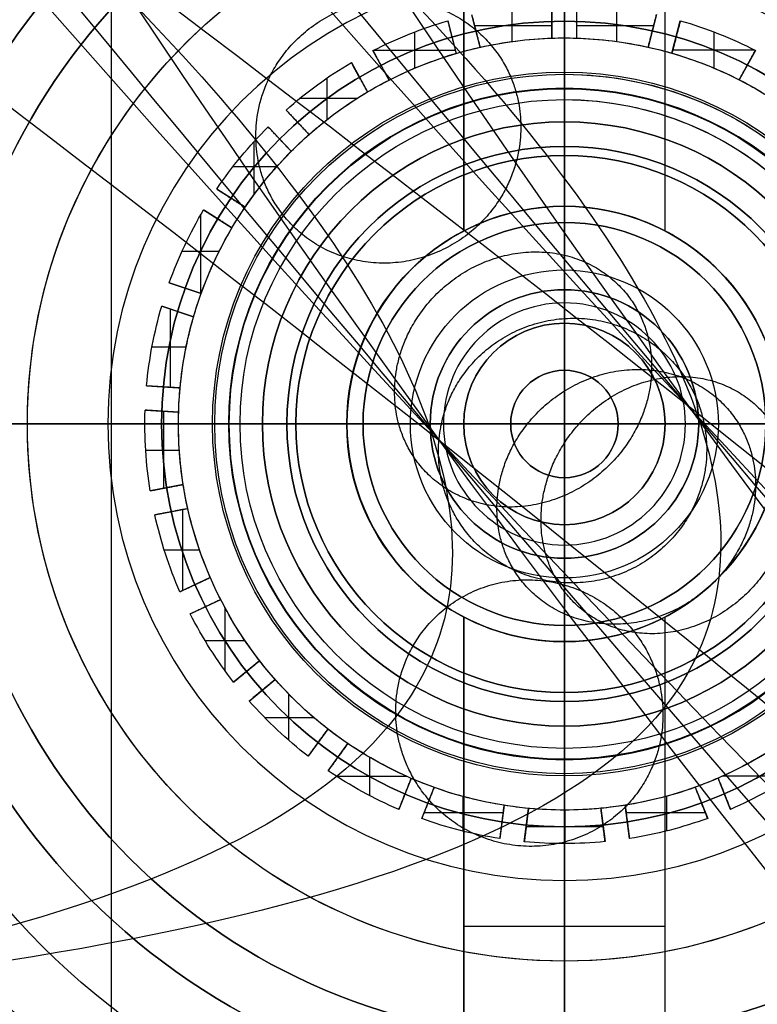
# Model space of a CAD drawing. Header units: millimetres. Extents: x -645 to 645, y -195 to 195.
# Tile 80 of 87: x 490.94 to 496.44, y -4.32 to 3.01. Entities that reach past the tile are written whole.
import ezdxf

# ---------------------------------------------------------------- set-up
doc = ezdxf.new("R2010")
doc.units = ezdxf.units.MM
doc.header["$MEASUREMENT"] = 0
doc.layers.add('Predefinito', color=7, linetype='Continuous', true_color=0x000000)

# ---------------------------------------------------------------- blocks, each defined once
blk = doc.blocks.new('062000094731')
at = {"layer": 'Predefinito'}
for centre, radius in [((450, 0, 2), 195), ((450, 0, 4), 193), ((450, 0), 193), ((450, 0, 4), 51), ((450, 0), 51), ((450, 0, 2), 51)]:
    blk.add_arc(centre, radius, 270, 90, dxfattribs=at)
blk = doc.blocks.new('155000384064')
at = {"layer": 'Predefinito'}
for p, q in [((-2.25, 45, -7), (-2.25, 45, -4.4984)), ((2.25, 45, -7), (2.25, 45, -4.4984)), ((0, 42.75, -7), (0, 42.75, -4.4984)), ((0, 39.5, -4.4984), (0, 42.75, -4.4984)), ((0, 39.5, -7), (0, 42.75, -7))]:
    blk.add_line(p, q, dxfattribs=at)
blk.add_circle((0, 45, -5.7492), 2.25, dxfattribs=at)
for centre, radius, start, end in [((0, 0, -3), 64, 0.895283, 179.104717), ((0, 0, -2), 64, 0.895283, 179.104717), ((0, 0, -2.5), 64, 0.895283, 179.104717), ((0, 0, -7), 60, 0.954974, 179.045026), ((0, 0, -7), 60, 90, 179.045026), ((0, 0, -2), 52, 51.68417, 178.89809), ((0, 0, -4.4984), 52, 51.68417, 178.89809), ((0, 0, -3.2492), 52, 51.68417, 178.89809), ((0, 45, -7), 2.25, 0, 180), ((0, 45, -4.4984), 2.25, 0, 180), ((0, 45, -7), 2.25, 180, 0), ((0, 45, -4.4984), 2.25, 180, 0)]:
    blk.add_arc(centre, radius, start, end, dxfattribs=at)
blk = doc.blocks.new('155000385064')
at = {"layer": 'Predefinito'}
for p, q in [((0, 39, 6), (0, 61, 6)), ((0, 45, 4.5), (0, 46.621, 3.526)), ((-1.621, 45, 3.526), (-1.621, 45, -2)), ((0, 45, 4.5), (-1.621, 45, 3.526)), ((0, 45, 4.5), (0, 43.379, 3.526)), ((0, 45, 4.5), (1.621, 45, 3.526)), ((1.621, 45, 3.526), (1.621, 45, -2)), ((0, 43.379, 3.526), (0, 43.379, -2)), ((0, 39, -2), (0, 43.379, -2))]:
    blk.add_line(p, q, dxfattribs=at)
for centre, radius in [((0, 45, 0.763), 1.621), ((0, 45, 3.9583), 0.9015)]:
    blk.add_circle(centre, radius, dxfattribs=at)
for centre, radius, start, end in [((0, 0, 3), 64, 0.895283, 179.104717), ((0, 0, 2), 64, 0.895283, 179.104717), ((0, 0, 2.5), 64, 0.895283, 179.104717), ((0, 0, 6), 61, 0.939317, 179.060683), ((0, 0, 6), 61, 0.939317, 179.060683), ((0, 0, 3), 54, 1.06109, 178.93891), ((0, 0, 2), 54, 1.06109, 178.93891), ((0, 0, 2.5), 54, 1.06109, 178.93891), ((0, 0, -2), 49, 1.16938, 178.83062), ((0, 0, 3), 49, 1.16938, 178.83062), ((0, 0, 0.5), 49, 1.16938, 178.83062), ((0, 45, -2), 1.621, 0, 180), ((0, 45, 3.526), 1.621, 90, 180), ((0, 45, 3.526), 1.621, 270, 90), ((0, 45, -2), 1.621, 180, 0), ((0, 45, 3.526), 1.621, 180, 270)]:
    blk.add_arc(centre, radius, start, end, dxfattribs=at)
blk = doc.blocks.new('155000383064')
at = {"layer": 'Predefinito'}
for p, q in [((0, 1.5), (0, 3)), ((0, 3), (0, 3, 45)), ((0, 2, 45), (0, 3, 45)), ((0, 2, 53), (0, 2.5, 52.5)), ((0, 2.5, 46), (0, 2.5, 52.5)), ((0, 2, 46), (0, 2.5, 46)), ((0, 1.5, -1), (0, 2, -1)), ((0, -2, 53), (0, 2, 53)), ((0, 2, 45), (0, 2, 46)), ((0, 2, -1), (0, 2, -9.5)), ((0, 1.5, -10), (0, 2, -9.5)), ((0, 1.5, -1), (0, 1.5)), ((0, -1.5, -10), (0, 1.5, -10)), ((-1.5, 0), (-3, 0)), ((-3, 0), (-3, 0, 45)), ((-2, 0, 45), (-3, 0, 45)), ((-2, 0, 53), (-2.5, 0, 52.5)), ((-2.5, 0, 46), (-2.5, 0, 52.5)), ((-2, 0, 46), (-2.5, 0, 46)), ((-2, 0, -1), (-2, 0, -9.5)), ((-1.5, 0, -1), (-2, 0, -1)), ((2, 0, 53), (-2, 0, 53)), ((-2, 0, 45), (-2, 0, 46)), ((-1.5, 0, -10), (-2, 0, -9.5)), ((-1.5, 0, -1), (-1.5, 0)), ((-1.5, 0, -10), (1.5, 0, -10)), ((1.5, 0, -1), (1.5, 0)), ((1.5, 0, -10), (2, 0, -9.5)), ((2, 0, -1), (1.5, 0, -1)), ((3, 0), (1.5, 0)), ((2, 0, 45), (2, 0, 46)), ((3, 0, 45), (2, 0, 45)), ((2, 0, 53), (2.5, 0, 52.5)), ((2.5, 0, 46), (2, 0, 46)), ((2, 0, -1), (2, 0, -9.5)), ((2.5, 0, 46), (2.5, 0, 52.5)), ((3, 0), (3, 0, 45))]:
    blk.add_line(p, q, dxfattribs=at)
for centre, radius in [((0, 0, 22.5), 3), ((0, 0, 49.25), 2.5), ((0, 0, 45.5), 2), ((0, 0, -5.25), 2), ((0, 0, -0.5), 1.5)]:
    blk.add_circle(centre, radius, dxfattribs=at)
for centre, radius, start, end in [((0, 0, 45), 3, 0, 180), ((0, 0), 3, 0, 180), ((0, 0, 52.5), 2.5, 0, 180), ((0, 0, 46), 2.5, 0, 180), ((0, 0, 53), 2, 0, 180), ((0, 0, 46), 2, 0, 180), ((0, 0, 45), 2, 0, 180), ((0, 0, -1), 2, 0, 180), ((0, 0, -9.5), 2, 0, 180), ((0, 0, -1), 1.5, 0, 180), ((0, 0), 1.5, 0, 180), ((0, 0, -10), 1.5, 0, 180), ((0, 0, 45), 3, 180, 0), ((0, 0), 3, 180, 0), ((0, 0, 52.5), 2.5, 180, 0), ((0, 0, 46), 2.5, 180, 0), ((0, 0, 53), 2, 180, 0), ((0, 0, 46), 2, 180, 0), ((0, 0, 45), 2, 180, 0), ((0, 0, -1), 2, 180, 0), ((0, 0, -9.5), 2, 180, 0), ((0, 0, -1), 1.5, 180, 0), ((0, 0), 1.5, 180, 0), ((0, 0, -10), 1.5, 180, 0)]:
    blk.add_arc(centre, radius, start, end, dxfattribs=at)
blk = doc.blocks.new('O2088-9')
at = {"layer": 'Predefinito'}
for p, q in [((0, 2.4158, -0.885), (0, 2.6042, -0.885)), ((0, 2.6042, 0.885), (0, 2.4158, 0.885)), ((-2.6042, 0, -0.885), (-2.4158, 0, -0.885)), ((-2.6042, 0, 0.885), (-2.4158, 0, 0.885)), ((2.4158, 0, -0.885), (2.6042, 0, -0.885)), ((2.4158, 0, 0.885), (2.6042, 0, 0.885)), ((0, -2.6042, -0.885), (0, -2.4158, -0.885)), ((0, -2.4158, 0.885), (0, -2.6042, 0.885))]:
    blk.add_line(p, q, dxfattribs=at)
for radius in [3.4, 1.62]:
    blk.add_circle((0, 0), radius, dxfattribs=at)
at = {"layer": 'Predefinito', "extrusion": (1, 0, 0)}
for centre, start, end in [((2.51, 0), 0, 83.92381), ((2.51, 0), 276.07619, 0), ((2.51, 0), 96.07619, 263.92381), ((-2.51, 0), 276.07619, 83.92381), ((-2.51, 0), 96.07619, 180), ((-2.51, 0), 180, 263.92381)]:
    blk.add_arc(centre, 0.89, start, end, dxfattribs=at)
at = {"layer": 'Predefinito'}
for centre, radius, start, end in [((0, 0, -0.885), 2.6042, 90, 180), ((0, 0, 0.885), 2.6042, 90, 180), ((0, 0, -0.885), 2.6042, 270, 90), ((0, 0, 0.885), 2.6042, 270, 90), ((0, 0, -0.885), 2.4158, 90, 180), ((0, 0, 0.885), 2.4158, 90, 180), ((0, 0, -0.885), 2.4158, 270, 90), ((0, 0, 0.885), 2.4158, 270, 90), ((0, 0, -0.885), 2.6042, 180, 270), ((0, 0, 0.885), 2.6042, 180, 270), ((0, 0, -0.885), 2.4158, 180, 270), ((0, 0, 0.885), 2.4158, 180, 270)]:
    blk.add_arc(centre, radius, start, end, dxfattribs=at)
at = {"layer": 'Predefinito', "extrusion": (0, 1, 0)}
for centre, start, end in [((2.51, 0), 276.07619, 0), ((2.51, 0), 0, 83.92381), ((2.51, 0), 96.07619, 263.92381), ((-2.51, 0), 276.07619, 83.92381), ((-2.51, 0), 96.07619, 180), ((-2.51, 0), 180, 263.92381)]:
    blk.add_arc(centre, 0.89, start, end, dxfattribs=at)
blk = doc.blocks.new('155000250064')
at = {"layer": 'Predefinito'}
for p, q in [((0, 0.75, 15), (0, 3, 15)), ((0, 2.067), (0, 3)), ((0, 3), (0, 3, 15)), ((0, 2.067, 13), (0, 2.067, 9)), ((0, 2.067, 9), (0, 2.067)), ((0, 0.75, 13.7913), (0, 2.067, 13)), ((0, 0.75, 15), (0, 0.75, 13.7913)), ((-0.75, 0, 15), (-3, 0, 15)), ((-2.067, 0), (-3, 0)), ((-3, 0), (-3, 0, 15)), ((-2.067, 0, 13), (-2.067, 0, 9)), ((-2.067, 0, 9), (-2.067, 0)), ((-0.75, 0, 13.7913), (-2.067, 0, 13)), ((-0.75, 0, 15), (-0.75, 0, 13.7913)), ((3, 0, 15), (0.75, 0, 15)), ((0.75, 0, 13.7913), (2.067, 0, 13)), ((0.75, 0, 15), (0.75, 0, 13.7913)), ((0, -0.75, 13.7913), (0, -2.067, 13)), ((0, -3, 15), (0, -0.75, 15)), ((0, -0.75, 15), (0, -0.75, 13.7913)), ((0, -3), (0, -2.067)), ((0, -2.067, 13), (0, -2.067, 9)), ((0, -2.067, 9), (0, -2.067)), ((0, -3), (0, -3, 15))]:
    blk.add_line(p, q, dxfattribs=at)
for centre, radius in [((0, 0, 7.5), 3), ((0, 0, 11), 2.067), ((0, 0, 4.5), 2.067), ((0, 0, 13.5529), 1.1468), ((0, 0, 14.3957), 0.75)]:
    blk.add_circle(centre, radius, dxfattribs=at)
for centre, radius, start, end in [((0, 0, 15), 3, 0, 180), ((0, 0), 3, 0, 180), ((0, 0, 9), 2.067, 180, 90), ((0, 0, 9), 2.067, 90, 180), ((0, 0), 2.067, 90, 180), ((0, 0, 13), 2.067, 90, 180), ((0, 0), 2.067, 270, 90), ((0, 0, 13), 2.067, 270, 90), ((0, 0, 13.7913), 0.75, 0, 180), ((0, 0, 15), 0.75, 90, 180), ((0, 0, 15), 0.75, 270, 90), ((0, 0, 15), 3, 180, 0), ((0, 0), 3, 180, 0), ((0, 0), 2.067, 180, 270), ((0, 0, 13.7913), 0.75, 180, 270), ((0, 0, 15), 0.75, 180, 270), ((0, 0, 13.7913), 0.75, 270, 0), ((0, 0, 13), 2.067, 180, 270)]:
    blk.add_arc(centre, radius, start, end, dxfattribs=at)
blk = doc.blocks.new('G1363-BR')
at = {"layer": 'Predefinito'}
for p, q in [((0, 2.5, -1), (0, 8, -1)), ((0, 2.4964, 1), (0, 4, 1.9034)), ((0, 2.5, 1), (0, 2.5, -1)), ((0, 2.4964, 1), (0, 2.5, 1)), ((2.4964, 0, 1), (2.5, 0, 1)), ((2.4964, 0, 1), (4, 0, 1.9034)), ((8, 0, -1), (2.5, 0, -1)), ((2.5, 0, 1), (2.5, 0, -1)), ((4, 0, 1.9034), (4, 0, 9.5)), ((4.5765, 0, 9.5), (4, 0, 9.5)), ((0, -2.5, 1), (0, -2.4964, 1)), ((0, -2.4964, 1), (0, -4, 1.9034)), ((0, -8, -1), (0, -2.5, -1)), ((0, -2.5, 1), (0, -2.5, -1)), ((0, -4, 1.9034), (0, -4, 9.5)), ((0, -4.5765, 9.5), (0, -4, 9.5))]:
    blk.add_line(p, q, dxfattribs=at)
for centre, radius in [((0, 0, -0.5), 8), ((0, 0, 14.25), 6), ((0, 0, 18.75), 4.5765), ((0, 0), 2.5)]:
    blk.add_circle(centre, radius, dxfattribs=at)
for centre, radius, start, end in [((0, 0), 8, 0, 180), ((0, 0, -1), 8, 0, 180), ((0, 0, 1), 7, 0, 180), ((0, 0, 27.5), 6, 0, 180), ((0, 0, 1), 6, 90, 270), ((0, 0, 1), 6, 0, 90), ((0, 0, 28), 5.5, 0, 180), ((0, 0, 28), 4.5765, 90, 270), ((0, 0, 9.5), 4.5765, 90, 270), ((0, 0, 9.5), 4.5765, 0, 90), ((0, 0, 28), 4.5765, 0, 90), ((0, 0, 9.5), 4, 0, 180), ((0, 0, 1.9034), 4, 90, 270), ((0, 0, 5.7017), 4, 0, 166.62196), ((0, 0, 1.9034), 4, 0, 90), ((0, 0, 1), 2.5, 90, 180), ((0, 0, -1), 2.5, 90, 180), ((0, 0, 1), 2.4964, 90, 180), ((0, 0, 1), 2.5, 270, 90), ((0, 0, -1), 2.5, 270, 90), ((0, 0, 1), 2.4964, 360, 90), ((0, 0), 8, 180, 0), ((0, 0, -1), 8, 180, 0), ((0, 0, 1), 7, 180, 0), ((0, 0, 27.5), 6, 180, 0), ((0, 0, 28), 5.5, 180, 0), ((0, 0, 9.5), 4, 180, 0), ((0, 0, 5.7017), 4, 193.36861, 0), ((0, 0, -1), 2.5, 180, 270), ((0, 0, 1), 2.4964, 180, 0), ((0, 0, 28), 4.5765, 270, 0), ((0, 0, 9.5), 4.5765, 270, 0), ((0, 0, 1), 6, 270, 0), ((0, 0, 1.9034), 4, 270, 0), ((0, 0, 1), 2.5, 180, 270)]:
    blk.add_arc(centre, radius, start, end, dxfattribs=at)
blk = doc.blocks.new('Filo 2-oa3')
at = {"layer": 'Predefinito'}
for p, q in [((495, 0.4, 350.3869), (495, 0.4, -538.7087)), ((495, 0.4, 350.3869), (495, -0.4, 350.3869)), ((495, 0.4, -538.7087), (495, -0.4, -538.7087)), ((494.6, 0, 350.3869), (494.6, 0, -538.7087)), ((494.6, 0, 350.3869), (495.4, 0, 350.3869)), ((494.6, 0, -538.7087), (495.4, 0, -538.7087)), ((495.4, 0, 350.3869), (495.4, 0, -538.7087)), ((495, -0.4, 350.3869), (495, -0.4, -538.7087))]:
    blk.add_line(p, q, dxfattribs=at)
blk.add_circle((495, 0, -94.1609), 0.4, dxfattribs=at)
for centre, start, end in [((495, 0, 350.3869), 90, 270), ((495, 0, -538.7087), 90, 270), ((495, 0, 350.3869), 270, 90), ((495, 0, -538.7087), 270, 90)]:
    blk.add_arc(centre, 0.4, start, end, dxfattribs=at)
blk = doc.blocks.new('Filo 3-oa4')
at = {"layer": 'Predefinito'}
for points in [[(488.9004, 34.1257, -595), (488.9004, 34.1257, -594.3727), (488.8305, 34.1407, -593.342), (488.5913, 34.1731, -590.3688), (488.4204, 34.1909, -588.4486), (487.7994, 34.2101, -581.5407), (487.241, 34.1777, -575.4067), (485.5042, 33.6346, -553.7434), (484.2643, 32.6781, -534.9541), (483.2628, 25.4618, -475.5136), (486.375, 14.7159, -432.3407), (496.5967, -1.1985, -384.0741), (501.0834, -6.5857, -370.6069), (506.5743, -12.6332, -351.5799), (508.1981, -14.3098, -345.4325), (510.5676, -16.6495, -332.9605), (511.3127, -17.3118, -326.6353), (511.5053, -17.2715, -308.2585), (509.5678, -15.181, -295.5375), (503.8365, -8.9006, -269.7861), (500.0398, -4.7077, -256.7549), (492.7361, 3.875, -231.9289), (489.2367, 8.2664, -220.1644), (484.0366, 14.8839, -196.8597), (482.3357, 17.1104, -185.3235), (482.1317, 17.1527, -161.3506), (483.5712, 15.0476, -148.8955), (488.4183, 8.7509, -123.918), (491.8251, 4.5606, -111.3968), (499.5355, -3.7782, -87.1904), (503.8612, -7.9338, -75.4998), (510.7283, -14.1333, -52.0489), (513.2708, -16.1778, -40.2818), (513.8413, -16.0899, -15.9304), (511.9837, -14.0659, -3.4423), (505.774, -8.1559, 21.3542), (501.4202, -4.2683, 33.6649), (491.8617, 3.3885, 57.2366), (486.6542, 7.1433, 68.4443), (479.1119, 12.5868, 90.5273), (476.7795, 14.2739, 101.3847), (478.1281, 13.9151, 119.2061), (479.7147, 13.1296, 125.9639), (483.8341, 10.7645, 139.98), (486.3651, 9.1858, 147.2363), (491.0935, 5.7715, 162.3688), (493.2908, 3.9359, 170.2459), (495.3669, 1.3969, 182.6319), (495.8554, 0.5864, 186.8556), (496.2625, -0.8943, 195.5092), (496.1814, -1.5759, 199.9377), (493.458, -4.9156, 227.5155), (481.7794, -4.9807, 253.196), (439.813, -3.2154, 301.0887), (409.5158, -1.3813, 323.3062), (364.0563, -0.144, 341.7826), (357.9735, -0.0111, 344.0417), (345.4928, 0.2343, 348.2992), (339.0957, 0.342, 350.2998), (319.5737, 0.625, 355.9403), (306.118, 0.7598, 359.2192), (265.5474, 1.0375, 367.7963), (238.2284, 1.0538, 371.8348), (189.028, 0.9328, 377.5242), (167.147, 0.7955, 379.1748), (142.8953, 0.6122, 380.5843), (136.2398, 0.5549, 380.8764), (128.9601, 0.4918, 381.1383), (126.9842, 0.4746, 381.1963), (124.0263, 0.4506, 381.2686), (123.0488, 0.4439, 381.283), (122.6, 0.4439, 381.283)], [(486.9004, 34.1257, -595), (486.9004, 34.1257, -594.5372), (486.8357, 34.1397, -593.4877), (486.5989, 34.1718, -590.5438), (486.4283, 34.1895, -588.6267), (485.8076, 34.2088, -581.7218), (485.2484, 34.1764, -575.5787), (483.5086, 33.6324, -553.8789), (482.2657, 32.6747, -535.0506), (481.261, 25.4357, -475.4234), (484.3702, 14.6745, -432.1698), (494.659, -1.3442, -383.5867), (499.1677, -6.7548, -370.0558), (504.6396, -12.7813, -351.0947), (506.2485, -14.4421, -344.9976), (508.5864, -16.7505, -332.6924), (509.3161, -17.3989, -326.4849), (509.5049, -17.3594, -308.4635), (507.5965, -15.2997, -295.8637), (501.8988, -9.0561, -270.2631), (498.1126, -4.8752, -257.2629), (490.8094, 3.7069, -232.4387), (487.299, 8.1116, -220.6426), (482.0635, 14.7742, -197.179), (480.3387, 17.0319, -185.5073), (480.132, 17.0748, -161.2036), (481.5892, 14.9445, -148.6324), (486.4699, 8.6041, -123.4813), (489.8942, 4.3927, -110.9002), (497.6366, -3.9805, -86.5937), (501.9595, -8.1319, -74.9071), (508.782, -14.291, -51.6088), (511.2805, -16.2983, -40.0038), (511.8403, -16.212, -16.1081), (510.0142, -14.2205, -3.7751), (503.8597, -8.3632, 20.8007), (499.533, -4.4991, 33.0413), (490.0176, 3.1232, 56.507), (484.799, 6.8873, 67.7299), (477.1733, 12.3911, 90.0574), (474.7638, 14.1324, 101.1798), (476.1547, 13.7624, 119.5592), (477.7782, 12.957, 126.4375), (481.9326, 10.5718, 140.5727), (484.4652, 8.991, 147.8315), (489.1688, 5.5946, 162.8847), (491.3399, 3.7789, 170.6781), (493.3837, 1.2794, 182.8715), (493.8629, 0.4835, 187.0197), (494.262, -0.968, 195.5027), (494.1814, -1.6122, 199.8387), (491.5255, -5.0629, 226.7846), (480.0762, -5.3265, 252.1437), (438.5869, -3.8799, 299.6114), (408.5563, -2.1734, 321.7147), (363.3987, -1.0377, 340.118), (357.3481, -0.8962, 342.3605), (344.9293, -0.6521, 346.5969), (338.5603, -0.5448, 348.5888), (319.1163, -0.263, 354.2068), (305.7039, -0.1286, 357.4755), (265.2463, 0.1484, 366.0286), (237.9808, 0.1647, 370.06), (188.8682, 0.0439, 375.7392), (167.0209, -0.0932, 377.3873), (142.8125, -0.2762, 378.7943), (136.1701, -0.3334, 379.0857), (128.9099, -0.3963, 379.347), (126.9403, -0.4134, 379.4048), (123.997, -0.4373, 379.4767), (123.0186, -0.4439, 379.4909), (122.6, -0.4439, 379.4909)]]:
    blk.add_open_spline(points, degree=3, knots=[0, 0, 0, 0, 12.564735, 12.564735, 25.12947, 25.12947, 50.25894, 50.25894, 100.517879, 100.517879, 202.932417, 202.932417, 256.276433, 256.276433, 282.948441, 282.948441, 309.620448, 309.620448, 356.277866, 356.277866, 402.935283, 402.935283, 450.521416, 450.521416, 498.10755, 498.10755, 544.810747, 544.810747, 591.513945, 591.513945, 638.962619, 638.962619, 686.411293, 686.411293, 732.638643, 732.638643, 778.865994, 778.865994, 826.083379, 826.083379, 873.300765, 873.300765, 900.835867, 900.835867, 928.37097, 928.37097, 955.906073, 955.906073, 969.673624, 969.673624, 983.441176, 983.441176, 1053.285222, 1053.285222, 1123.129268, 1123.129268, 1133.507988, 1133.507988, 1143.886708, 1143.886708, 1164.644149, 1164.644149, 1206.159031, 1206.159031, 1247.673912, 1247.673912, 1268.431353, 1268.431353, 1278.810074, 1278.810074, 1289.188794, 1289.188794, 1289.188794, 1289.188794], dxfattribs=at)
for points in [[(492.7024, 2.1126, 178.807), (492.7685, 0.1566, 178.395), (494.741, 0.2873, 178.0911), (494.6749, 2.2433, 178.5032), (494.6088, 4.1992, 178.9152), (492.6363, 4.0686, 179.2191), (492.7024, 2.1126, 178.807)], [(493.7347, 0.2392, -98.8432), (493.7319, -1.652, -99.4937), (495.6469, -1.467, -100.04), (495.6498, 0.4242, -99.3894), (495.6527, 2.3155, -98.7388), (493.7376, 2.1305, -98.1926), (493.7347, 0.2392, -98.8432)], [(494.0625, -0.2423, 191.2612), (494.1361, -2.2117, 190.9208), (496.1326, -2.1234, 190.842), (496.059, -0.154, 191.1824), (495.9853, 1.8155, 191.5229), (493.9888, 1.7272, 191.6017), (494.0625, -0.2423, 191.2612)], [(494.497, -0.6264, -244.9731), (494.4896, -2.5173, -244.3216), (496.4165, -2.3495, -243.8127), (496.4239, -0.4586, -244.4642), (496.4313, 1.4322, -245.1158), (494.5044, 1.2645, -245.6247), (494.497, -0.6264, -244.9731)], [(494.8257, -0.7283, 44.6498), (494.8507, -2.6273, 45.2768), (496.7166, -2.3795, 45.9529), (496.6916, -0.4805, 45.3259), (496.6666, 1.4186, 44.6989), (494.8007, 1.1707, 44.0228), (494.8257, -0.7283, 44.6498)], [(493.744, -2.1804, 204.2756), (493.8229, -4.1645, 204.0363), (495.8119, -4.1099, 204.2393), (495.733, -2.1258, 204.4787), (495.6541, -0.1417, 204.718), (493.6651, -0.1963, 204.5149), (493.744, -2.1804, 204.2756)]]:
    blk.add_rational_spline(points, [1, 0.333333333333, 0.333333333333, 1, 0.333333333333, 0.333333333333, 1], degree=3, knots=[0, 0, 0, 0, 6.102324, 6.102324, 6.102324, 12.204648, 12.204648, 12.204648, 12.204648], dxfattribs=at)
blk = doc.blocks.new('G1367-3 (01)')
at = {"layer": 'Predefinito'}
for p, q in [((0, 1.621, -8.5), (0, 6, -8.5)), ((0, 1.621, 8.5), (0, 5, 8.5)), ((4.9608, 3.375, -8.5), (-4.9608, 3.375, -8.5)), ((0, 1.621, 8.5), (0, 1.621, -8.5)), ((-5.9529, 0.75, -7.75), (-1.4371, 0.75, -7.75)), ((-3.7422, -0.75, -7), (-3.7422, 0.75, -7)), ((-3.695, 0.75, -7), (-3.695, 0.75, -8.5)), ((-1.4371, 0.75, -8.5), (-1.4371, 0.75, -7)), ((1.4371, 0.75, -7), (1.4371, 0.75, -8.5)), ((1.4371, 0.75, -7.75), (5.9529, 0.75, -7.75)), ((-1.621, 0, 8.5), (-5, 0, 8.5)), ((-1.621, 0, 8.5), (-1.621, 0, -7)), ((5, 0, 8.5), (1.621, 0, 8.5)), ((1.621, 0, 8.5), (1.621, 0, -7)), ((1.621, 0, -7), (6, 0, -7)), ((-6, 0, -7), (-1.621, 0, -7)), ((-5.9529, -0.75, -7.75), (-1.4371, -0.75, -7.75)), ((-3.695, -0.75, -8.5), (-3.695, -0.75, -7)), ((-1.4371, -0.75, -7), (-1.4371, -0.75, -8.5)), ((1.4371, -0.75, -8.5), (1.4371, -0.75, -7)), ((1.4371, -0.75, -7.75), (5.9529, -0.75, -7.75))]:
    blk.add_line(p, q, dxfattribs=at)
for centre, radius in [((0, 0, 1), 5), ((0, 0), 1.621)]:
    blk.add_circle(centre, radius, dxfattribs=at)
for centre, radius, start, end in [((0, 0, -6.5), 6, 90, 270), ((0, 0, -8.5), 6, 7.18076, 172.81924), ((0, 0, -7.5), 6, 7.18076, 172.81924), ((0, 0, -6.5), 6, 0, 90), ((0, 0, -6.5), 5, 90, 180), ((0, 0, 8.5), 5, 90, 180), ((0, 0, 8.5), 5, 270, 90), ((0, 0, -6.5), 5, 270, 90), ((0, 0, 8.5), 1.621, 0, 180), ((0, 0, -8.5), 1.621, 27.56001, 152.43999), ((0, 0, -7), 1.621, 152.43999, 180), ((0, 0, -7), 1.621, 332.43999, 27.56001), ((0, 0, 8.5), 1.621, 180, 0), ((0, 0, -6.5), 6, 270, 0), ((0, 0, -6.5), 5, 180, 270), ((0, 0, 8.5), 5, 180, 270), ((0, 0, -7), 1.621, 180, 207.56001), ((0, 0, -8.5), 6, 187.18076, 352.81924), ((0, 0, -7.5), 6, 187.18076, 352.81924), ((0, 0, -8.5), 1.621, 207.56001, 332.43999)]:
    blk.add_arc(centre, radius, start, end, dxfattribs=at)
for points in [[(-1.4371, 0.75, -8.5), (-3.695, 0.75, -8.5), (-5.9529, 0.75, -8.5)], [(-1.4371, 0.75, -7), (-3.695, 0.75, -7), (-5.9529, 0.75, -7)], [(5.9529, 0.75, -8.5), (3.695, 0.75, -8.5), (1.4371, 0.75, -8.5)], [(5.9529, 0.75, -7), (3.695, 0.75, -7), (1.4371, 0.75, -7)], [(-5.9529, -0.75, -8.5), (-3.695, -0.75, -8.5), (-1.4371, -0.75, -8.5)], [(-5.9529, -0.75, -7), (-3.695, -0.75, -7), (-1.4371, -0.75, -7)], [(1.4371, -0.75, -8.5), (3.695, -0.75, -8.5), (5.9529, -0.75, -8.5)], [(1.4371, -0.75, -7), (3.695, -0.75, -7), (5.9529, -0.75, -7)]]:
    blk.add_open_spline(points, degree=2, dxfattribs=at)
blk = doc.blocks.new('G1367-3 (02)')
at = {"layer": 'Predefinito'}
for p, q in [((-0.48, 3.0879, 2), (-0.48, 3.0879, -2)), ((-0.4486, 2.8398), (-0.48, 3.0879)), ((-0.2988, 3.1107, -2), (-0.2988, 3.1107, 2)), ((-0.2988, 3.1107), (-0.2674, 2.8625)), ((0, 3.125, -2), (0, 3.125, 2)), ((0.0021, 2.875, 2), (0.0021, 3.125, 2)), ((0.0021, 2.875, -2), (0.0021, 3.125, -2)), ((0.2717, 2.8621), (0.3031, 3.1103)), ((0.3031, 3.1103, 2), (0.3031, 3.1103, -2)), ((0.4842, 3.0873), (0.4528, 2.8391)), ((0.4842, 3.0873, -2), (0.4842, 3.0873, 2)), ((-0.7558, 2.7739, 2), (-0.7558, 3.0322, 2)), ((-0.7558, 2.7739, -2), (-0.7558, 3.0322, -2)), ((0.7599, 2.7727, 2), (0.7599, 3.0312, 2)), ((0.7599, 2.7727, -2), (0.7599, 3.0312, -2)), ((-1.063, 2.9387, -2), (-1.063, 2.9387, 2)), ((-1.063, 2.9387), (-0.9709, 2.7061)), ((-0.4643, 2.9639, -2), (-0.4643, 2.9639, 2)), ((0.2892, 3.0009, 2), (-0.2849, 3.0009, 2)), ((0.2892, 3.0009, -2), (-0.2849, 3.0009, -2)), ((-0.2831, 2.9866, -2), (-0.2831, 2.9866, 2)), ((0.2874, 2.9862, -2), (0.2874, 2.9862, 2)), ((0.4685, 2.9632, -2), (0.4685, 2.9632, 2)), ((0.975, 2.7046), (1.067, 2.9372)), ((1.067, 2.9372, 2), (1.067, 2.9372, -2)), ((-1.2328, 2.8715, 2), (-1.2328, 2.8715, -2)), ((-1.1407, 2.639), (-1.2328, 2.8715)), ((-0.4558, 2.897, 2), (-1.0465, 2.897, 2)), ((-0.4558, 2.897, -2), (-1.0465, 2.897, -2)), ((-0.2674, 2.8625, 2), (-0.2674, 2.8625, -2)), ((0, 2.875, -5), (0, 2.875, -2)), ((0, 2.875, 2), (0, 2.875, 5)), ((0, 1, 5), (0, 2.875, 5)), ((0, 2.621, -5), (0, 2.875, -5)), ((0.2717, 2.8621, -2), (0.2717, 2.8621, 2)), ((1.0507, 2.896, 2), (0.46, 2.896, 2)), ((1.0507, 2.896, -2), (0.46, 2.896, -2)), ((1.2368, 2.8699), (1.1447, 2.6373)), ((1.2368, 2.8699, -2), (1.2368, 2.8699, 2)), ((-1.017, 2.8224, -2), (-1.017, 2.8224, 2)), ((-0.4486, 2.8398, -2), (-0.4486, 2.8398, 2)), ((0.4528, 2.8391, 2), (0.4528, 2.8391, -2)), ((1.021, 2.8209, -2), (1.021, 2.8209, 2)), ((-1.4506, 2.4822, 2), (-1.4506, 2.7679, 2)), ((-1.4506, 2.4822, -2), (-1.4506, 2.7679, -2)), ((-1.1868, 2.7553, -2), (-1.1868, 2.7553, 2)), ((1.1907, 2.7536, -2), (1.1907, 2.7536, 2)), ((-0.9709, 2.7061, 2), (-0.9709, 2.7061, -2)), ((0.975, 2.7046, -2), (0.975, 2.7046, 2)), ((-1.7604, 2.582, -2), (-1.7604, 2.582, 2)), ((-1.7604, 2.582), (-1.6134, 2.3796)), ((-1.1713, 2.6256, 2), (-1.6947, 2.6256, 2)), ((-1.1713, 2.6256, -2), (-1.6947, 2.6256, -2)), ((-1.1407, 2.639, -2), (-1.1407, 2.639, 2)), ((0, 1.621, -4), (0, 2.621, -5)), ((1.1447, 2.6373, 2), (1.1447, 2.6373, -2)), ((1.6979, 2.6235, 2), (1.1759, 2.6235, 2)), ((1.6979, 2.6235, -2), (1.1759, 2.6235, -2)), ((-1.9082, 2.4747, 2), (-1.9082, 2.4747, -2)), ((-1.7612, 2.2724), (-1.9082, 2.4747)), ((-1.6869, 2.4808, -2), (-1.6869, 2.4808, 2)), ((-2.0542, 2.0114, 2), (-2.0542, 2.355, 2)), ((-2.0542, 2.0114, -2), (-2.0542, 2.355, -2)), ((-1.8347, 2.3736, -2), (-1.8347, 2.3736, 2)), ((-1.6134, 2.3796, 2), (-1.6134, 2.3796, -2)), ((-1.7612, 2.2724, -2), (-1.7612, 2.2724, 2)), ((-1.8636, 2.1892, 2), (-2.23, 2.1892, 2)), ((-1.8636, 2.1892, -2), (-2.23, 2.1892, -2)), ((-2.3472, 2.0631, -2), (-2.3472, 2.0631, 2)), ((-2.3472, 2.0631), (-2.1545, 1.9036)), ((-2.2509, 1.9833, -2), (-2.2509, 1.9833, 2)), ((-2.4637, 1.9224, 2), (-2.4637, 1.9224, -2)), ((-2.271, 1.763), (-2.4637, 1.9224)), ((-2.5288, 1.3678, 2), (-2.5288, 1.836, 2)), ((-2.5288, 1.3678, -2), (-2.5288, 1.836, -2)), ((-2.3673, 1.8427, -2), (-2.3673, 1.8427, 2)), ((-2.1545, 1.9036, 2), (-2.1545, 1.9036, -2)), ((-2.271, 1.763, -2), (-2.271, 1.763, 2)), ((-2.3784, 1.6152, 2), (-2.6752, 1.6152, 2)), ((-2.3784, 1.6152, -2), (-2.6752, 1.6152, -2)), ((0, 1, 4), (0, 1.621, 4)), ((0, 1.621, 4), (0, 1.621, -4)), ((-2.7865, 1.4145, -2), (-2.7865, 1.4145, 2)), ((-2.7865, 1.4145), (-2.5602, 1.308)), ((-2.6734, 1.3613, -2), (-2.6734, 1.3613, 2)), ((-2.8644, 1.2493, 2), (-2.8644, 1.2493, -2)), ((-2.6381, 1.1429), (-2.8644, 1.2493)), ((-2.5602, 1.308, 2), (-2.5602, 1.308, -2)), ((-2.8444, 0.6377, 2), (-2.8444, 1.2399, 2)), ((-2.8444, 0.6377, -2), (-2.8444, 1.2399, -2)), ((-2.7512, 1.1961, -2), (-2.7512, 1.1961, 2)), ((-2.6381, 1.1429, -2), (-2.6381, 1.1429, 2)), ((0, 1, 5), (0, 1, 4)), ((-2.7171, 0.9398, 2), (-2.9803, 0.9398, 2)), ((-2.7171, 0.9398, -2), (-2.9803, 0.9398, -2)), ((-3.0508, 0.6771, -2), (-3.0508, 0.6771, 2)), ((-3.0508, 0.6771), (-2.8051, 0.6302)), ((-2.9279, 0.6537, -2), (-2.9279, 0.6537, 2)), ((-2.8051, 0.6302, 2), (-2.8051, 0.6302, -2)), ((-3.0851, 0.4977, 2), (-3.0851, 0.4977, -2)), ((-2.8394, 0.4509), (-3.0851, 0.4977)), ((-2.9863, -0.0943, 2), (-2.9863, 0.4789, 2)), ((-2.9863, -0.0943, -2), (-2.9863, 0.4789, -2)), ((-2.9623, 0.4743, -2), (-2.9623, 0.4743, 2)), ((-2.8394, 0.4509, -2), (-2.8394, 0.4509, 2)), ((-2.8682, 0.1974, 2), (-3.1188, 0.1974, 2)), ((-2.8682, 0.1974, -2), (-3.1188, 0.1974, -2)), ((-3.125, 0, -2), (-3.125, 0, 2)), ((-2.875, 0, -5), (-2.875, 0, -2)), ((-2.875, 0, 2), (-2.875, 0, 5)), ((-1, 0, 5), (-2.875, 0, 5)), ((-2.621, 0, -5), (-2.875, 0, -5)), ((-1.621, 0, -4), (-2.621, 0, -5)), ((-1.621, 0, 4), (-1.621, 0, -4)), ((-1, 0, 5), (-1, 0, 4)), ((1, 0, 5), (1, 0, 4)), ((2.875, 0, 5), (1, 0, 5)), ((-1.621, 0, 4), (-1, 0, 4)), ((1, 0, 4), (1.621, 0, 4)), ((-3.1233, -0.1029), (-2.8737, -0.0872)), ((-3.1233, -0.1029, -2), (-3.1233, -0.1029, 2)), ((-2.9985, -0.095, -2), (-2.9985, -0.095, 2)), ((-2.8737, -0.0872, 2), (-2.8737, -0.0872, -2)), ((-2.8623, -0.2694), (-3.112, -0.2851)), ((-3.112, -0.2851, 2), (-3.112, -0.2851, -2)), ((-2.9872, -0.2773, -2), (-2.9872, -0.2773, 2)), ((-2.9368, -0.856, 2), (-2.9368, -0.2741, 2)), ((-2.9368, -0.856, -2), (-2.9368, -0.2741, -2)), ((-2.8623, -0.2694, -2), (-2.8623, -0.2694, 2)), ((-2.8173, -0.5729, 2), (-3.072, -0.5729, 2)), ((-2.8173, -0.5729, -2), (-3.072, -0.5729, -2)), ((-2.9996, -0.8764), (-2.7617, -0.7991)), ((-2.7617, -0.7991, 2), (-2.7617, -0.7991, -2)), ((-2.9996, -0.8764, -2), (-2.9996, -0.8764, 2)), ((-2.8807, -0.8377, -2), (-2.8807, -0.8377, 2)), ((-2.7054, -0.9728), (-2.9433, -1.0501)), ((-2.8244, -1.0114, -2), (-2.8244, -1.0114, 2)), ((-2.7098, -1.5565, 2), (-2.7098, -0.9742, 2)), ((-2.7098, -1.5565, -2), (-2.7098, -0.9742, -2)), ((-2.7054, -0.9728, -2), (-2.7054, -0.9728, 2)), ((0, -1, 5), (0, -1, 4)), ((0, -1.621, 4), (0, -1, 4)), ((0, -2.875, 5), (0, -1, 5)), ((-2.9433, -1.0501, 2), (-2.9433, -1.0501, -2)), ((-2.5724, -1.2838, 2), (-2.8491, -1.2838, 2)), ((-2.5724, -1.2838, -2), (-2.8491, -1.2838, -2)), ((-2.6874, -1.5948), (-2.4762, -1.4608)), ((-2.4762, -1.4608, 2), (-2.4762, -1.4608, -2)), ((-2.5818, -1.5278, -2), (-2.5818, -1.5278, 2)), ((-2.6874, -1.5948, -2), (-2.6874, -1.5948, 2)), ((-2.3785, -1.615), (-2.5897, -1.7491)), ((-2.4841, -1.682, -2), (-2.4841, -1.682, 2)), ((-2.3785, -1.615, -2), (-2.3785, -1.615, 2)), ((0, -1.621, -4), (0, -2.621, -5)), ((0, -1.621, 4), (0, -1.621, -4)), ((-2.5897, -1.7491, 2), (-2.5897, -1.7491, -2)), ((-2.3124, -2.102, 2), (-2.3124, -1.7083, 2)), ((-2.3124, -2.102, -2), (-2.3124, -1.7083, -2)), ((-2.1452, -1.914, 2), (-2.4702, -1.914, 2)), ((-2.1452, -1.914, -2), (-2.4702, -1.914, -2)), ((-2.2064, -2.213), (-2.0352, -2.0307)), ((-2.0352, -2.0307, 2), (-2.0352, -2.0307, -2)), ((-2.1208, -2.1219, -2), (-2.1208, -2.1219, 2)), ((-1.9021, -2.1558), (-2.0733, -2.3381)), ((-1.9021, -2.1558, -2), (-1.9021, -2.1558, 2)), ((-2.2064, -2.213, -2), (-2.2064, -2.213, 2)), ((-1.9877, -2.247, -2), (-1.9877, -2.247, 2)), ((-1.7698, -2.5756, 2), (-1.7698, -2.2657, 2)), ((-1.7698, -2.5756, -2), (-1.7698, -2.2657, -2)), ((-2.0733, -2.3381, 2), (-2.0733, -2.3381, -2)), ((-1.5459, -2.424, 2), (-1.9723, -2.424, 2)), ((-1.5459, -2.424, -2), (-1.9723, -2.424, -2)), ((-1.5867, -2.6922), (-1.4662, -2.473)), ((-1.4662, -2.473, 2), (-1.4662, -2.473, -2)), ((-1.3062, -2.5611), (-1.4267, -2.7803)), ((-1.3062, -2.5611, -2), (-1.3062, -2.5611, 2)), ((1.3024, -2.5631, 2), (1.3024, -2.5631, -2)), ((1.4229, -2.7823), (1.3024, -2.5631)), ((-1.5264, -2.5826, -2), (-1.5264, -2.5826, 2)), ((0, -2.875, -5), (0, -2.621, -5)), ((-1.5867, -2.6922, -2), (-1.5867, -2.6922, 2)), ((-1.3665, -2.6707, -2), (-1.3665, -2.6707, 2)), ((-1.1159, -2.919, 2), (-1.1159, -2.6496, 2)), ((-1.1159, -2.919, -2), (-1.1159, -2.6496, -2)), ((1.112, -2.9205, 2), (1.112, -2.6513, 2)), ((1.112, -2.9205, -2), (1.112, -2.6513, -2)), ((1.3627, -2.6727, -2), (1.3627, -2.6727, 2)), ((-1.4267, -2.7803, 2), (-1.4267, -2.7803, -2)), ((-0.8107, -2.7817, 2), (-1.424, -2.7817, 2)), ((-0.8107, -2.7817, -2), (-1.424, -2.7817, -2)), ((-0.8673, -3.0022), (-0.8051, -2.76)), ((-0.8051, -2.76, 2), (-0.8051, -2.76, -2)), ((0.801, -2.7612, -2), (0.801, -2.7612, 2)), ((0.801, -2.7612), (0.8632, -3.0034)), ((1.421, -2.7832, 2), (0.8067, -2.7832, 2)), ((1.421, -2.7832, -2), (0.8067, -2.7832, -2)), ((1.4229, -2.7823, -2), (1.4229, -2.7823, 2)), ((-0.6283, -2.8055), (-0.6905, -3.0478)), ((-0.6283, -2.8055, -2), (-0.6283, -2.8055, 2)), ((-0.392, -3.1003, -2), (-0.392, -2.8482, -2)), ((-0.392, -3.1003, 2), (-0.392, -2.8482, 2)), ((0.3877, -3.1009, 2), (0.3877, -2.8487, 2)), ((0.3877, -3.1009, -2), (0.3877, -2.8487, -2)), ((0.6241, -2.8064, 2), (0.6241, -2.8064, -2)), ((0.6863, -3.0487), (0.6241, -2.8064)), ((-0.8362, -2.8811, -2), (-0.8362, -2.8811, 2)), ((-0.6594, -2.9266, -2), (-0.6594, -2.9266, 2)), ((-0.0934, -2.8735, 2), (-0.0934, -2.8735, -2)), ((-0.0934, -3.1236), (-0.0934, -2.8735)), ((0, -2.875, -5), (0, -2.875, 5)), ((0.0892, -2.8736, -2), (0.0892, -2.8736, 2)), ((0.0892, -3.1237), (0.0892, -2.8736)), ((0.6552, -2.9276, -2), (0.6552, -2.9276, 2)), ((0.8321, -2.8823, -2), (0.8321, -2.8823, 2)), ((-0.8673, -3.0022, -2), (-0.8673, -3.0022, 2)), ((-0.0934, -2.9646, -2), (-0.6691, -2.9646, -2)), ((-0.0934, -2.9646, 2), (-0.6691, -2.9646, 2)), ((-0.0934, -2.9985, 2), (-0.0934, -2.9985, -2)), ((0.6648, -2.9651, 2), (0.0892, -2.9651, 2)), ((0.6648, -2.9651, -2), (0.0892, -2.9651, -2)), ((0.0892, -2.9987, -2), (0.0892, -2.9987, 2)), ((0.8632, -3.0034, 2), (0.8632, -3.0034, -2))]:
    blk.add_line(p, q, dxfattribs=at)
for centre, radius in [((0, 0), 1.621), ((0, 0, 4.5), 1)]:
    blk.add_circle(centre, radius, dxfattribs=at)
for centre, radius, start, end in [((0, 0, 2), 3.125, 98.83493, 109.8865), ((0, 0, -2), 3.125, 98.83493, 109.8865), ((0, 0), 3.125, 98.83493, 109.8865), ((0, 0, 2), 3.125, 84.43493, 95.4865), ((0, 0, -2), 3.125, 84.43493, 95.4865), ((0, 0), 3.125, 84.43493, 95.4865), ((0, 0, 2), 3.125, 70.03493, 81.0865), ((0, 0, -2), 3.125, 70.03493, 81.0865), ((0, 0), 3.125, 70.03493, 81.0865), ((0, 0, -5), 2.875, 90, 270), ((0, 0, 5), 2.875, 90, 270), ((0, 0, 2), 3.125, 113.23493, 124.2865), ((0, 0, -2), 3.125, 113.23493, 124.2865), ((0, 0), 3.125, 113.23493, 124.2865), ((0, 0), 2.875, 95.33745, 98.97714), ((0, 0, 2), 2.875, 84.57714, 95.33745), ((0, 0, -2), 2.875, 84.57714, 95.33745), ((0, 0, -5), 2.875, 0, 90), ((0, 0, 5), 2.875, 0, 90), ((0, 0), 2.875, 80.93745, 84.57714), ((0, 0, 2), 3.125, 55.63493, 66.6865), ((0, 0, -2), 3.125, 55.63493, 66.6865), ((0, 0), 3.125, 55.63493, 66.6865), ((0, 0, 2), 2.875, 98.97714, 109.73745), ((0, 0, -2), 2.875, 98.97714, 109.73745), ((0, 0, 2), 2.875, 70.17714, 80.93745), ((0, 0, -2), 2.875, 70.17714, 80.93745), ((0, 0), 2.875, 109.73745, 113.37714), ((0, 0), 2.875, 66.53745, 70.17714), ((0, 0, -5), 2.621, 0, 180), ((0, 0, 2), 2.875, 113.37714, 124.13745), ((0, 0, -2), 2.875, 113.37714, 124.13745), ((0, 0, 2), 2.875, 55.77714, 66.53745), ((0, 0, -2), 2.875, 55.77714, 66.53745), ((0, 0, 2), 3.125, 127.63493, 138.6865), ((0, 0, -2), 3.125, 127.63493, 138.6865), ((0, 0), 3.125, 127.63493, 138.6865), ((0, 0), 2.875, 124.13745, 127.77714), ((0, 0, 2), 2.875, 127.77714, 138.53745), ((0, 0, -2), 2.875, 127.77714, 138.53745), ((0, 0, 2), 3.125, 142.03493, 153.0865), ((0, 0, -2), 3.125, 142.03493, 153.0865), ((0, 0), 3.125, 142.03493, 153.0865), ((0, 0), 2.875, 138.53745, 142.17714), ((0, 0, 2), 2.875, 142.17714, 152.93745), ((0, 0, -2), 2.875, 142.17714, 152.93745), ((0, 0, -4), 1.621, 0, 180), ((0, 0, 4), 1.621, 90, 180), ((0, 0, 4), 1.621, 270, 90), ((0, 0, 2), 3.125, 156.43493, 167.4865), ((0, 0, -2), 3.125, 156.43493, 167.4865), ((0, 0), 3.125, 156.43493, 167.4865), ((0, 0), 2.875, 152.93745, 156.57714), ((0, 0, 2), 2.875, 156.57714, 167.33745), ((0, 0, -2), 2.875, 156.57714, 167.33745), ((0, 0, 4), 1, 0, 180), ((0, 0, 5), 1, 0, 180), ((0, 0), 2.875, 167.33745, 170.97714), ((0, 0, 2), 3.125, 170.83493, 181.8865), ((0, 0, -2), 3.125, 170.83493, 181.8865), ((0, 0), 3.125, 170.83493, 181.8865), ((0, 0, 2), 2.875, 170.97714, 181.73745), ((0, 0, -2), 2.875, 170.97714, 181.73745), ((0, 0, -5), 2.621, 180, 0), ((0, 0, -4), 1.621, 180, 0), ((0, 0, 4), 1, 180, 0), ((0, 0, 5), 1, 180, 0), ((0, 0, 4), 1.621, 180, 270), ((0, 0, 5), 2.875, 270, 0), ((0, 0, -5), 2.875, 270, 0), ((0, 0), 2.875, 181.73745, 185.37714), ((0, 0, 2), 3.125, 185.23493, 196.2865), ((0, 0, -2), 3.125, 185.23493, 196.2865), ((0, 0), 3.125, 185.23493, 196.2865), ((0, 0, 2), 2.875, 185.37714, 196.13745), ((0, 0, -2), 2.875, 185.37714, 196.13745), ((0, 0), 2.875, 196.13745, 199.77714), ((0, 0, 2), 2.875, 199.77714, 210.53745), ((0, 0, -2), 2.875, 199.77714, 210.53745), ((0, 0, 2), 3.125, 199.63493, 210.6865), ((0, 0, -2), 3.125, 199.63493, 210.6865), ((0, 0), 3.125, 199.63493, 210.6865), ((0, 0), 2.875, 210.53745, 214.17714), ((0, 0, 2), 2.875, 214.17714, 224.93745), ((0, 0, -2), 2.875, 214.17714, 224.93745), ((0, 0, 2), 3.125, 214.03493, 225.0865), ((0, 0, -2), 3.125, 214.03493, 225.0865), ((0, 0), 3.125, 214.03493, 225.0865), ((0, 0), 2.875, 224.93745, 228.57714), ((0, 0, 2), 2.875, 228.57714, 239.33745), ((0, 0, -2), 2.875, 228.57714, 239.33745), ((0, 0, 2), 3.125, 228.43493, 239.4865), ((0, 0, -2), 3.125, 228.43493, 239.4865), ((0, 0), 3.125, 228.43493, 239.4865), ((0, 0), 2.875, 239.33745, 242.97714), ((0, 0), 2.875, 296.93745, 300.57714), ((0, 0, 2), 2.875, 242.97714, 253.73745), ((0, 0, -2), 2.875, 242.97714, 253.73745), ((0, 0, 2), 2.875, 286.17714, 296.93745), ((0, 0, -2), 2.875, 286.17714, 296.93745), ((0, 0, 2), 3.125, 242.83493, 253.8865), ((0, 0, -2), 3.125, 242.83493, 253.8865), ((0, 0), 3.125, 242.83493, 253.8865), ((0, 0), 2.875, 253.73745, 257.37714), ((0, 0), 2.875, 282.53745, 286.17714), ((0, 0, 2), 3.125, 286.03493, 297.0865), ((0, 0, -2), 3.125, 286.03493, 297.0865), ((0, 0), 3.125, 286.03493, 297.0865), ((0, 0, -2), 2.875, 257.37714, 268.13745), ((0, 0, 2), 2.875, 257.37714, 268.13745), ((0, 0, 2), 2.875, 271.77714, 282.53745), ((0, 0, -2), 2.875, 271.77714, 282.53745), ((0, 0), 2.875, 268.13745, 271.77714)]:
    blk.add_arc(centre, radius, start, end, dxfattribs=at)
for points in [[(-0.48, 3.0879, -2), (-0.4643, 2.9639, -2), (-0.4486, 2.8398, -2)], [(-0.48, 3.0879, 2), (-0.4643, 2.9639, 2), (-0.4486, 2.8398, 2)], [(-0.2674, 2.8625, -2), (-0.2831, 2.9866, -2), (-0.2988, 3.1107, -2)], [(-0.2674, 2.8625, 2), (-0.2831, 2.9866, 2), (-0.2988, 3.1107, 2)], [(0.3031, 3.1103, -2), (0.2874, 2.9862, -2), (0.2717, 2.8621, -2)], [(0.3031, 3.1103, 2), (0.2874, 2.9862, 2), (0.2717, 2.8621, 2)], [(0.4528, 2.8391, -2), (0.4685, 2.9632, -2), (0.4842, 3.0873, -2)], [(0.4528, 2.8391, 2), (0.4685, 2.9632, 2), (0.4842, 3.0873, 2)], [(-0.9709, 2.7061, -2), (-1.017, 2.8224, -2), (-1.063, 2.9387, -2)], [(-0.9709, 2.7061, 2), (-1.017, 2.8224, 2), (-1.063, 2.9387, 2)], [(1.067, 2.9372, -2), (1.021, 2.8209, -2), (0.975, 2.7046, -2)], [(1.067, 2.9372, 2), (1.021, 2.8209, 2), (0.975, 2.7046, 2)], [(-1.2328, 2.8715, -2), (-1.1868, 2.7553, -2), (-1.1407, 2.639, -2)], [(-1.2328, 2.8715, 2), (-1.1868, 2.7553, 2), (-1.1407, 2.639, 2)], [(1.1447, 2.6373, -2), (1.1907, 2.7536, -2), (1.2368, 2.8699, -2)], [(1.1447, 2.6373, 2), (1.1907, 2.7536, 2), (1.2368, 2.8699, 2)], [(-1.6134, 2.3796, -2), (-1.6869, 2.4808, -2), (-1.7604, 2.582, -2)], [(-1.6134, 2.3796, 2), (-1.6869, 2.4808, 2), (-1.7604, 2.582, 2)], [(-1.9082, 2.4747, -2), (-1.8347, 2.3736, -2), (-1.7612, 2.2724, -2)], [(-1.9082, 2.4747, 2), (-1.8347, 2.3736, 2), (-1.7612, 2.2724, 2)], [(-2.1545, 1.9036, -2), (-2.2509, 1.9833, -2), (-2.3472, 2.0631, -2)], [(-2.1545, 1.9036, 2), (-2.2509, 1.9833, 2), (-2.3472, 2.0631, 2)], [(-2.4637, 1.9224, -2), (-2.3673, 1.8427, -2), (-2.271, 1.763, -2)], [(-2.4637, 1.9224, 2), (-2.3673, 1.8427, 2), (-2.271, 1.763, 2)], [(-2.5602, 1.308, -2), (-2.6734, 1.3613, -2), (-2.7865, 1.4145, -2)], [(-2.5602, 1.308, 2), (-2.6734, 1.3613, 2), (-2.7865, 1.4145, 2)], [(-2.8644, 1.2493, -2), (-2.7512, 1.1961, -2), (-2.6381, 1.1429, -2)], [(-2.8644, 1.2493, 2), (-2.7512, 1.1961, 2), (-2.6381, 1.1429, 2)], [(-2.8051, 0.6302, -2), (-2.9279, 0.6537, -2), (-3.0508, 0.6771, -2)], [(-2.8051, 0.6302, 2), (-2.9279, 0.6537, 2), (-3.0508, 0.6771, 2)], [(-3.0851, 0.4977, -2), (-2.9623, 0.4743, -2), (-2.8394, 0.4509, -2)], [(-3.0851, 0.4977, 2), (-2.9623, 0.4743, 2), (-2.8394, 0.4509, 2)], [(-2.8737, -0.0872, -2), (-2.9985, -0.095, -2), (-3.1233, -0.1029, -2)], [(-2.8737, -0.0872, 2), (-2.9985, -0.095, 2), (-3.1233, -0.1029, 2)], [(-3.112, -0.2851, -2), (-2.9872, -0.2773, -2), (-2.8623, -0.2694, -2)], [(-3.112, -0.2851, 2), (-2.9872, -0.2773, 2), (-2.8623, -0.2694, 2)], [(-2.7617, -0.7991, -2), (-2.8807, -0.8377, -2), (-2.9996, -0.8764, -2)], [(-2.7617, -0.7991, 2), (-2.8807, -0.8377, 2), (-2.9996, -0.8764, 2)], [(-2.9433, -1.0501, -2), (-2.8244, -1.0114, -2), (-2.7054, -0.9728, -2)], [(-2.9433, -1.0501, 2), (-2.8244, -1.0114, 2), (-2.7054, -0.9728, 2)], [(-2.4762, -1.4608, -2), (-2.5818, -1.5278, -2), (-2.6874, -1.5948, -2)], [(-2.4762, -1.4608, 2), (-2.5818, -1.5278, 2), (-2.6874, -1.5948, 2)], [(-2.5897, -1.7491, -2), (-2.4841, -1.682, -2), (-2.3785, -1.615, -2)], [(-2.5897, -1.7491, 2), (-2.4841, -1.682, 2), (-2.3785, -1.615, 2)], [(-2.0352, -2.0307, -2), (-2.1208, -2.1219, -2), (-2.2064, -2.213, -2)], [(-2.0352, -2.0307, 2), (-2.1208, -2.1219, 2), (-2.2064, -2.213, 2)], [(-2.0733, -2.3381, -2), (-1.9877, -2.247, -2), (-1.9021, -2.1558, -2)], [(-2.0733, -2.3381, 2), (-1.9877, -2.247, 2), (-1.9021, -2.1558, 2)], [(-1.4662, -2.473, -2), (-1.5264, -2.5826, -2), (-1.5867, -2.6922, -2)], [(-1.4662, -2.473, 2), (-1.5264, -2.5826, 2), (-1.5867, -2.6922, 2)], [(-1.4267, -2.7803, -2), (-1.3665, -2.6707, -2), (-1.3062, -2.5611, -2)], [(-1.4267, -2.7803, 2), (-1.3665, -2.6707, 2), (-1.3062, -2.5611, 2)], [(1.3024, -2.5631, -2), (1.3627, -2.6727, -2), (1.4229, -2.7823, -2)], [(1.3024, -2.5631, 2), (1.3627, -2.6727, 2), (1.4229, -2.7823, 2)], [(-0.8051, -2.76, -2), (-0.8362, -2.8811, -2), (-0.8673, -3.0022, -2)], [(-0.8051, -2.76, 2), (-0.8362, -2.8811, 2), (-0.8673, -3.0022, 2)], [(0.8632, -3.0034, -2), (0.8321, -2.8823, -2), (0.801, -2.7612, -2)], [(0.8632, -3.0034, 2), (0.8321, -2.8823, 2), (0.801, -2.7612, 2)], [(-0.6905, -3.0478, -2), (-0.6594, -2.9266, -2), (-0.6283, -2.8055, -2)], [(-0.6905, -3.0478, 2), (-0.6594, -2.9266, 2), (-0.6283, -2.8055, 2)], [(0.6241, -2.8064, -2), (0.6552, -2.9276, -2), (0.6863, -3.0487, -2)], [(0.6241, -2.8064, 2), (0.6552, -2.9276, 2), (0.6863, -3.0487, 2)], [(-0.0934, -2.8735, -2), (-0.0934, -2.9985, -2), (-0.0934, -3.1236, -2)], [(-0.0934, -2.8735, 2), (-0.0934, -2.9985, 2), (-0.0934, -3.1236, 2)], [(0.0892, -3.1237, -2), (0.0892, -2.9987, -2), (0.0892, -2.8736, -2)], [(0.0892, -3.1237, 2), (0.0892, -2.9987, 2), (0.0892, -2.8736, 2)]]:
    blk.add_open_spline(points, degree=2, dxfattribs=at)
blk = doc.blocks.new('G1367-3-oa1')
at = {"layer": 'Predefinito'}
blk.add_blockref('G1367-3 (01)', (0, 0), dxfattribs=at)
at = {"layer": 'Predefinito', "extrusion": (2.61596e-16, 5.12042e-17, -1), "rotation": 270}
blk.add_blockref('G1367-3 (02)', (0, 0, 13.5), dxfattribs=at)
blk = doc.blocks.new('Assem1')
at = {"layer": 'Predefinito', "extrusion": (-5.55112e-17, 0, -1), "rotation": 180}
blk.add_blockref('062000094731', (0, 0, 600), dxfattribs=at)
at = {"layer": 'Predefinito', "extrusion": (-3.42477e-17, 5.12772e-17, -1), "rotation": 90}
blk.add_blockref('155000384064', (-450, 0, 602), dxfattribs=at)
at = {"layer": 'Predefinito', "extrusion": (-9.47324e-17, 3.92834e-17, -1), "rotation": 90.00000000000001}
blk.add_blockref('155000385064', (-450, 0, 601), dxfattribs=at)
at = {"layer": 'Predefinito'}
for name, p in [('Filo 3-oa4', (0, 0)), ('155000250064', (495, 0, -552.5)), ('Filo 2-oa3', (0, 0))]:
    blk.add_blockref(name, p, dxfattribs=at)
at = {"layer": 'Predefinito', "extrusion": (-1.89975e-16, -2.22837e-16, -1)}
blk.add_blockref('G1363-BR', (-495, 0, -389.3869), dxfattribs=at)
at = {"layer": 'Predefinito', "rotation": 90}
blk.add_blockref('G1367-3-oa1', (495, 0, 367.8869), dxfattribs=at)
at = {"layer": 'Predefinito', "extrusion": (-9.86076e-32, 7.88861e-31, -1), "rotation": 180}
blk.add_blockref('O2088-9', (-495, 0, 389.039), dxfattribs=at)
at = {"layer": 'Predefinito', "extrusion": (-9.36772e-31, -1.57772e-30, -1)}
blk.add_blockref('O2088-9', (-495, 0, 244.039), dxfattribs=at)
at = {"layer": 'Predefinito', "extrusion": (7.76535e-31, 1.57772e-30, -1), "rotation": 180}
blk.add_blockref('O2088-9', (-495, 0, 99.039), dxfattribs=at)
at = {"layer": 'Predefinito', "extrusion": (-6.40949e-31, -1.57772e-30, -1)}
blk.add_blockref('O2088-9', (-495, 0, -45.961), dxfattribs=at)
at = {"layer": 'Predefinito', "extrusion": (1.72563e-31, 7.88861e-31, -1), "rotation": 270}
blk.add_blockref('O2088-9', (-495, 0, -190.961), dxfattribs=at)
at = {"layer": 'Predefinito', "extrusion": (-1.60499e-16, 2.83245e-17, -1), "rotation": 270}
blk.add_blockref('155000383064', (-495, 0, 552.5), dxfattribs=at)

msp = doc.modelspace()

# ---------------------------------------------------------------- block references
at = {"layer": 'Predefinito'}
msp.add_blockref('Assem1', (0, 0), dxfattribs=at)

doc.saveas('drawing.dxf')
